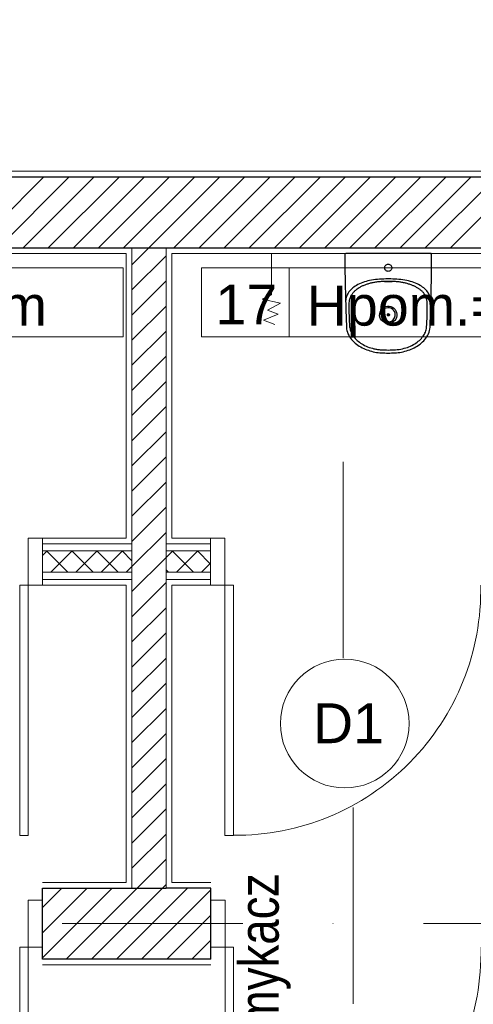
# Model space of a CAD drawing. Header units: metres. Extents: x 10441 to 19716, y -6570 to 1447.
# Tile 40 of 57: x 16454 to 16614, y -3650 to -3304. Entities that reach past the tile are written whole.
import ezdxf
from ezdxf.enums import TextEntityAlignment as Align

# ---------------------------------------------------------------- set-up
doc = ezdxf.new("R2010")
doc.units = ezdxf.units.M
doc.header["$MEASUREMENT"] = 0
doc.linetypes.add('DASHDOT', pattern=[25.4, 12.7, -6.35, 0, -6.35])
for name, color, linetype, lineweight in [('#elektryczne', 8, 'Continuous', 20), ('A_DRZWI', 8, 'Continuous', 5), ('A_HACZE', 8, 'Continuous', 5), ('A_OPISY', 8, 'Continuous', 18), ('A_OSIE', 8, 'Continuous', 13), ('A_OZACZENIE DRZWI', 8, 'Continuous', 13), ('A_OZNACZENIA OKIEN', 8, 'Continuous', 13), ('A_PROJEKTOWANE ŚCIANY MUROWANE NOŚNE', 8, 'Continuous', 30), ('A_SCIANY DZIALOWE', 8, 'Continuous', 15), ('A_SCIANY DZIALOWE GK', 8, 'Continuous', 5), ('A_TABELKI POM.', 8, 'Continuous', 20), ('A_TYNK', 8, 'Continuous', 5), ('A_WYMIARY WEWNETRZNE', 8, 'Continuous', 18), ('A_WYPOSAŻENIE SANITARNE', 8, 'Continuous', 5)]:
    doc.layers.add(name, color=color, linetype=linetype, lineweight=lineweight)
doc.layers.add('A_PPOŻ', color=8, linetype='Continuous')
doc.styles.add('ARIAL', font='arial.ttf')
doc.styles.add('GENERATED_STYLE_2', font='ARIALN.TTF')
doc.styles.add('m1_romans', font='romans.shx', dxfattribs={"width": 0.8})
doc.styles.add('opisy okien', font='txt', dxfattribs={"height": 15})

# ---------------------------------------------------------------- blocks, each defined once
blk = doc.blocks.new('podkład')
at = {"layer": 'A_DRZWI', "color": 8, "ltscale": 2}
for points in [[(12275.03, -1241.7), (12280.03, -1241.7), (12280.03, -1258.2), (12275.03, -1258.2)], [(12344.19, -1241.7), (12339.19, -1241.7), (12339.19, -1258.2), (12344.19, -1258.2)], [(12275.03, -1346.2), (12272.03, -1346.2), (12272.03, -1258.2), (12275.03, -1258.2)], [(12344.19, -1346.2), (12347.19, -1346.2), (12347.19, -1258.2), (12344.19, -1258.2)], [(12275.03, -1368.95), (12280.03, -1368.95), (12280.03, -1385.45), (12275.03, -1385.45)], [(12344.3, -1368.95), (12339.3, -1368.95), (12339.3, -1385.45), (12344.3, -1385.45)], [(12275.03, -1473.45), (12272.03, -1473.45), (12272.03, -1385.45), (12275.03, -1385.45)], [(12344.3, -1473.45), (12347.3, -1473.45), (12347.3, -1385.45), (12344.3, -1385.45)]]:
    blk.add_lwpolyline(points, close=True, dxfattribs=at)
for centre, start, end in [((12347.89, -1259.85), 269.5362, 1.0989), ((12271.33, -1387.11), 178.9011, 270.4638), ((12348, -1387.11), 269.5362, 1.0989)]:
    blk.add_arc(centre, 86.32, start, end, dxfattribs=at)
at = {"layer": 'A_HACZE', "color": 8, "linetype": 'Continuous'}
for p, q in [((12280.58, -1114.7), (12255.58, -1139.7)), ((12289.42, -1114.7), (12264.42, -1139.7)), ((12298.26, -1114.7), (12273.26, -1139.7)), ((12307.1, -1114.7), (12282.1, -1139.7)), ((12315.94, -1114.7), (12290.94, -1139.7)), ((12324.78, -1114.7), (12299.78, -1139.7)), ((12333.61, -1114.7), (12308.61, -1139.7)), ((12342.45, -1114.7), (12311.54, -1145.61)), ((12351.29, -1114.7), (12326.29, -1139.7)), ((12360.13, -1114.7), (12335.13, -1139.7)), ((12368.97, -1114.7), (12343.97, -1139.7)), ((12377.81, -1114.7), (12352.81, -1139.7)), ((12386.65, -1114.7), (12361.65, -1139.7)), ((12395.49, -1114.7), (12370.49, -1139.7)), ((12404.33, -1114.7), (12379.33, -1139.7)), ((12413.16, -1114.7), (12388.16, -1139.7)), ((12422, -1114.7), (12397, -1139.7)), ((12430.84, -1114.7), (12405.84, -1139.7)), ((12439.68, -1114.7), (12414.68, -1139.7)), ((12448.52, -1114.7), (12423.52, -1139.7)), ((12323.54, -1142.45), (12311.54, -1154.45)), ((12323.54, -1151.29), (12311.54, -1163.29)), ((12323.54, -1160.13), (12311.54, -1172.13)), ((12323.54, -1168.96), (12311.54, -1180.96)), ((12323.54, -1177.8), (12311.54, -1189.8)), ((12323.54, -1186.64), (12311.54, -1198.64)), ((12323.54, -1195.48), (12311.54, -1207.48)), ((12323.54, -1204.32), (12311.54, -1216.32)), ((12323.54, -1213.16), (12311.54, -1225.16)), ((12323.54, -1222), (12311.54, -1234)), ((12323.54, -1230.84), (12311.54, -1242.84)), ((12323.54, -1239.68), (12311.54, -1251.68)), ((12281.66, -1246.2), (12280.03, -1247.83)), ((12289.01, -1253.7), (12281.51, -1246.2)), ((12290.5, -1246.2), (12283, -1253.7)), ((12297.85, -1253.7), (12290.35, -1246.2)), ((12299.34, -1246.2), (12291.84, -1253.7)), ((12306.69, -1253.7), (12299.19, -1246.2)), ((12308.18, -1246.2), (12300.68, -1253.7)), ((12311.54, -1249.72), (12308.03, -1246.2)), ((12323.54, -1248.51), (12311.54, -1260.51)), ((12325.86, -1246.2), (12323.54, -1248.51)), ((12333.21, -1253.7), (12325.71, -1246.2)), ((12334.7, -1246.2), (12327.2, -1253.7)), ((12339.19, -1250.85), (12334.54, -1246.2)), ((12311.54, -1251.68), (12309.52, -1253.7)), ((12339.19, -1250.54), (12336.04, -1253.7)), ((12280.17, -1253.7), (12280.03, -1253.56)), ((12324.37, -1253.7), (12323.54, -1252.88)), ((12323.54, -1257.35), (12311.54, -1269.35)), ((12323.54, -1266.19), (12311.54, -1278.19)), ((12323.54, -1275.03), (12311.54, -1287.03)), ((12323.54, -1283.87), (12311.54, -1295.87)), ((12323.54, -1292.71), (12311.54, -1304.71)), ((12323.54, -1301.55), (12311.54, -1313.55)), ((12323.54, -1310.39), (12311.54, -1322.39)), ((12323.54, -1319.22), (12311.54, -1331.22)), ((12323.54, -1328.06), (12311.54, -1340.06)), ((12323.54, -1336.9), (12311.54, -1348.9)), ((12323.54, -1345.74), (12311.54, -1357.74)), ((12323.54, -1354.58), (12288.42, -1389.7)), ((12323.54, -1363.42), (12297.26, -1389.7)), ((12304.59, -1364.7), (12280.03, -1389.25)), ((12295.75, -1364.7), (12280.03, -1380.42)), ((12286.91, -1364.7), (12280.03, -1371.58)), ((12331.1, -1364.7), (12306.1, -1389.7)), ((12339.3, -1365.34), (12314.94, -1389.7)), ((12339.3, -1374.18), (12323.78, -1389.7)), ((12339.3, -1383.02), (12332.62, -1389.7))]:
    blk.add_line(p, q, dxfattribs=at)
at = {"layer": 'A_OSIE', "color": 8, "linetype": 'DASHDOT', "ltscale": 5}
blk.add_line((14256.99, -1377.2), (10108.73, -1377.2), dxfattribs=at)
at = {"layer": 'A_OZACZENIE DRZWI', "color": 8}
for p, q in [((12385.87, -1283.95), (12385.87, -1214.93)), ((12389.3, -1405.41), (12389.3, -1336.38))]:
    blk.add_line(p, q, dxfattribs=at)
at = {"layer": 'A_PROJEKTOWANE ŚCIANY MUROWANE NOŚNE', "color": 8}
for p, q in [((12073.8, -1114.7), (12561.3, -1114.7)), ((12073.8, -1139.7), (12323.54, -1139.7)), ((12323.54, -1139.7), (12561.3, -1139.7)), ((12280.03, -1389.7), (12280.03, -1364.7)), ((12280.03, -1364.7), (12323.54, -1364.7)), ((12339.3, -1364.7), (12323.54, -1364.7)), ((12339.3, -1389.7), (12339.3, -1364.7)), ((12339.3, -1389.7), (12280.03, -1389.7))]:
    blk.add_line(p, q, dxfattribs=at)
at = {"layer": 'A_SCIANY DZIALOWE', "color": 8}
for p, q in [((12311.54, -1139.7), (12311.54, -1364.7)), ((12323.54, -1139.7), (12323.54, -1364.7))]:
    blk.add_line(p, q, dxfattribs=at)
at = {"layer": 'A_SCIANY DZIALOWE GK', "color": 8}
for p, q in [((12280.03, -1243.7), (12311.54, -1243.7)), ((12339.19, -1243.7), (12323.54, -1243.7)), ((12280.03, -1246.2), (12311.54, -1246.2)), ((12339.19, -1246.2), (12323.54, -1246.2)), ((12280.03, -1253.7), (12311.54, -1253.7)), ((12280.03, -1256.2), (12311.54, -1256.2)), ((12339.19, -1253.7), (12323.54, -1253.7)), ((12339.19, -1256.2), (12323.54, -1256.2))]:
    blk.add_line(p, q, dxfattribs=at)
at = {"layer": 'A_TYNK', "color": 8}
for p, q in [((12559.3, -1112.7), (12075.8, -1112.7)), ((12096.3, -1141.7), (12309.54, -1141.7)), ((12309.54, -1141.7), (12309.54, -1241.7)), ((12538.8, -1141.7), (12325.54, -1141.7)), ((12325.54, -1141.7), (12325.54, -1241.7)), ((12309.54, -1241.7), (12280.03, -1241.7)), ((12325.54, -1241.7), (12339.19, -1241.7)), ((12280.03, -1258.2), (12309.54, -1258.2)), ((12309.54, -1258.2), (12309.54, -1362.7)), ((12325.54, -1258.2), (12325.54, -1362.7)), ((12339.19, -1258.2), (12325.54, -1258.2)), ((12280.03, -1362.7), (12309.54, -1362.7)), ((12339.3, -1362.7), (12325.54, -1362.7)), ((12280.03, -1391.7), (12339.3, -1391.7))]:
    blk.add_line(p, q, dxfattribs=at)
at = {"layer": 'A_TYNK', "color": 8, "linetype": 'Continuous'}
for p, q in [((12538.8, -1141.7), (12325.54, -1141.7)), ((12325.54, -1141.7), (12325.54, -1241.7)), ((12325.54, -1241.7), (12339.19, -1241.7)), ((12325.54, -1362.7), (12325.54, -1258.2)), ((12325.54, -1258.2), (12339.19, -1258.2)), ((12339.3, -1362.7), (12325.54, -1362.7))]:
    blk.add_line(p, q, dxfattribs=at)
at = {"layer": 'A_WYMIARY WEWNETRZNE', "color": 8, "linetype": 'Continuous'}
for p, q in [((12111.49, -1146.68), (12308.47, -1146.68)), ((12308.47, -1146.68), (12308.47, -1170.91)), ((12336, -1170.91), (12336, -1146.68)), ((12336, -1146.68), (12532.98, -1146.68)), ((12366.88, -1146.68), (12366.88, -1170.91)), ((12308.47, -1170.91), (12111.49, -1170.91)), ((12532.98, -1170.91), (12336, -1170.91))]:
    blk.add_line(p, q, dxfattribs=at)
blk.add_circle((12386.37, -1306.88), 22.63, dxfattribs=at)
at = {"layer": 'A_WYPOSAŻENIE SANITARNE', "color": 8}
for p, q in [((12360.59, -1141.7), (12360.61, -1156.2)), ((12360.61, -1156.2), (12357.37, -1157.73)), ((12357.37, -1157.73), (12363.75, -1159.07)), ((12363.75, -1159.07), (12359.16, -1161.54)), ((12359.16, -1161.54), (12362.98, -1162.99)), ((12362.98, -1162.99), (12357.82, -1165.12)), ((12357.82, -1165.12), (12361.75, -1166.57))]:
    blk.add_line(p, q, dxfattribs=at)
at = {"layer": 'A_WYPOSAŻENIE SANITARNE', "color": 8, "lineweight": -3}
blk.add_lwpolyline([(12416.66, -1159.4, 0.003397), (12416.87, -1150.8, 0.004605), (12416.95, -1142.2, 0.000026), (12416.95, -1142.15, 0.000026), (12416.95, -1142.1), (12416.95, -1141.9, 0.414251), (12416.75, -1141.7), (12386.73, -1141.7, 0.293591), (12386.41, -1141.9, 0.002795), (12386.41, -1142, 0.000559), (12386.41, -1142.1, 0.000026), (12386.41, -1142.15, 0.000026), (12386.41, -1142.2, 0.004601), (12386.49, -1150.8, 0.003384), (12386.71, -1159.4, 0.000027), (12386.84, -1163.44, 0.000084), (12386.97, -1167.48, 0.000092), (12386.97, -1167.55, 0.000134), (12386.97, -1167.62, 0.099596), (12387.52, -1169.9, 0.068321), (12388.8, -1171.89, 0.054751), (12390.52, -1173.51, 0.041077), (12392.52, -1174.77, 0.0376), (12394.69, -1175.7, 0.034162), (12396.97, -1176.32, 0.037451), (12399.32, -1176.6, 0.011092), (12401.68, -1176.65, 0.011092), (12404.05, -1176.6, 0.037451), (12406.39, -1176.32, 0.034162), (12408.68, -1175.7, 0.0376), (12410.85, -1174.77, 0.041077), (12412.85, -1173.51, 0.054751), (12414.57, -1171.89, 0.068321), (12415.85, -1169.9, 0.099596), (12416.39, -1167.62, 0.000134), (12416.4, -1167.55, 0.000092), (12416.4, -1167.48, 0.000024), (12416.53, -1163.44, 0.000019)], format="xyb", close=True, dxfattribs=at)
blk.add_lwpolyline([(12416.48, -1141.9), (12416.48, -1141.9), (12416.48, -1141.9)], dxfattribs=at)
for points in [[(12400.8, -1145.82, -0.098513), (12401.21, -1145.54, -0.098513), (12401.68, -1145.45)], [(12401.68, -1145.45, -0.098513), (12402.16, -1145.54, -0.098513), (12402.57, -1145.82)], [(12400.8, -1147.58, -0.09847), (12400.53, -1147.18, -0.09847), (12400.43, -1146.7, -0.098269), (12400.53, -1146.22, -0.098534), (12400.8, -1145.82)], [(12401.68, -1147.95, -0.098513), (12401.21, -1147.85, -0.098513), (12400.8, -1147.58)], [(12402.57, -1147.58, -0.098512), (12402.16, -1147.85, -0.098514), (12401.68, -1147.95)], [(12402.57, -1145.82, -0.098534), (12402.84, -1146.22, -0.098269), (12402.93, -1146.7, -0.098471), (12402.84, -1147.18, -0.09847), (12402.57, -1147.58)], [(12400.8, -1150.63, 0.021966), (12397.94, -1150.76, 0.03078), (12395.12, -1151.19, 0.031921), (12392.72, -1151.87, 0.048122), (12390.46, -1152.92, 0.048061), (12388.85, -1154.09, 0.071276), (12387.57, -1155.6, 0.073559), (12386.89, -1157.14, 0.075158), (12386.69, -1158.8)], [(12400.8, -1151.49, 0.001239), (12400.64, -1151.49, 0.001804), (12400.47, -1151.49, 0.001706), (12400.3, -1151.5, 0.001682), (12400.13, -1151.5, 0.003424), (12399.8, -1151.51, 0.003597), (12399.47, -1151.53, 0.00711), (12398.81, -1151.58, 0.007163), (12398.16, -1151.64, 0.014286), (12396.89, -1151.82, 0.015902), (12395.65, -1152.08, 0.015832), (12394.5, -1152.39, 0.018732), (12393.39, -1152.78, 0.018454), (12392.41, -1153.2, 0.022759), (12391.47, -1153.7, 0.022424), (12390.69, -1154.22, 0.027749), (12389.96, -1154.81, 0.014491), (12389.65, -1155.11, 0.016382), (12389.35, -1155.43)], [(12399.85, -1151.51, 0.0013), (12399.88, -1151.52, 0.0012), (12399.9, -1151.52)], [(12399.9, -1151.52, -0.001061), (12399.88, -1151.52, -0.001185), (12399.85, -1151.51)], [(12403.47, -1151.52, -0.03502), (12401.68, -1151.64, -0.03502), (12399.9, -1151.52)], [(12401.68, -1150.63, 0.000372), (12401.24, -1150.63, 0.000249), (12400.8, -1150.63)], [(12401.68, -1151.49, -0.000042), (12401.46, -1151.49, 0.000204), (12401.24, -1151.49, 0.000008), (12401.02, -1151.49, 0.000423), (12400.8, -1151.49)], [(12402.57, -1150.63, 0.000224), (12402.13, -1150.63, 0.000224), (12401.68, -1150.63)], [(12402.56, -1151.49, 0.000423), (12402.34, -1151.49, 0.000008), (12402.12, -1151.49, 0.000204), (12401.9, -1151.49, -0.000042), (12401.68, -1151.49)], [(12414.02, -1155.43, 0.016399), (12413.72, -1155.11, 0.014505), (12413.4, -1154.81, 0.027749), (12412.68, -1154.22, 0.022424), (12411.89, -1153.7, 0.022759), (12410.96, -1153.2, 0.018454), (12409.98, -1152.78, 0.018732), (12408.86, -1152.39, 0.015832), (12407.72, -1152.08, 0.015902), (12406.47, -1151.82, 0.014286), (12405.21, -1151.64, 0.007163), (12404.56, -1151.58, 0.00711), (12403.9, -1151.53, 0.003597), (12403.57, -1151.51, 0.003424), (12403.23, -1151.5, 0.001682), (12403.07, -1151.5, 0.001706), (12402.9, -1151.49, 0.001804), (12402.73, -1151.49, 0.001239), (12402.56, -1151.49)], [(12416.68, -1158.8, 0.075162), (12416.48, -1157.14, 0.073552), (12415.8, -1155.6, 0.071261), (12414.52, -1154.09, 0.048102), (12412.91, -1152.92, 0.048092), (12410.65, -1151.87, 0.031916), (12408.25, -1151.19, 0.030801), (12405.42, -1150.76, 0.021956), (12402.57, -1150.63)], [(12403.52, -1151.51, -0.001247), (12403.49, -1151.52, -0.001147), (12403.47, -1151.52)], [(12403.47, -1151.52, -0.000029), (12403.47, -1151.52, -0.000029), (12403.47, -1151.52)], [(12387.96, -1158.97, -0.076959), (12388.37, -1157.09, -0.085989), (12389.35, -1155.43)], [(12415.41, -1158.97, 0.076821), (12415, -1157.09, 0.08598), (12414.02, -1155.43)], [(12387.95, -1159.53, -0.008833), (12387.95, -1159.25, -0.009851), (12387.96, -1158.97)], [(12415.42, -1159.53, 0.008833), (12415.42, -1159.25, 0.009851), (12415.41, -1158.97)], [(12388.19, -1167.56, -0.008465), (12388.01, -1163.55, -0.006338), (12387.95, -1159.53)], [(12400.75, -1166.09, -1), (12402.62, -1160.31)], [(12400.92, -1160.84, 0.198912), (12399.47, -1162.07, 0.414214), (12400.56, -1165.41, 0.198912), (12402.45, -1165.56)], [(12402.62, -1160.31, -1), (12400.75, -1166.09)], [(12404.17, -1163.2, 0.509525), (12400.92, -1160.84)], [(12415.18, -1167.56, 0.008463), (12415.36, -1163.55, 0.006343), (12415.42, -1159.53)], [(12401.81, -1162.82, 0.198912), (12401.5, -1162.84, 0.414214), (12401.32, -1163.38, 0.198912), (12401.56, -1163.58)], [(12401.38, -1163.2, -0.509525), (12401.78, -1162.91)], [(12401.59, -1163.48, -0.158384), (12401.44, -1163.38, -0.158384), (12401.38, -1163.2)], [(12402.09, -1163.2, -0.078702), (12402.07, -1163.32, -0.198912), (12401.87, -1163.56, -0.198912), (12401.56, -1163.58)], [(12401.98, -1163.2, -0.509525), (12401.59, -1163.48)], [(12401.78, -1162.91, -0.158384), (12401.93, -1163.02, -0.158384), (12401.98, -1163.2)], [(12401.81, -1162.82, -0.158384), (12402.01, -1162.96, -0.158384), (12402.09, -1163.2)], [(12402.45, -1165.56, 0.158384), (12403.69, -1164.66, 0.158384), (12404.17, -1163.2)], [(12388.2, -1167.67, -0.002621), (12388.19, -1167.61, -0.002635), (12388.19, -1167.56)], [(12388.2, -1167.67, 0.07641), (12388.6, -1169.27, 0.056045), (12389.41, -1170.73, 0.056558), (12390.74, -1172.21, 0.042412), (12392.35, -1173.4, 0.044132), (12394.43, -1174.45, 0.036861), (12396.66, -1175.14, 0.019203), (12397.89, -1175.38, 0.018742), (12399.14, -1175.53, 0.018392), (12400.41, -1175.58, 0.001281), (12401.68, -1175.59)], [(12401.68, -1175.59, 0.015061), (12404.21, -1175.51, 0.042568), (12406.71, -1175.14, 0.036875), (12408.94, -1174.45, 0.044128), (12411.02, -1173.4, 0.04242), (12412.62, -1172.21, 0.056535), (12413.96, -1170.73, 0.056066), (12414.77, -1169.27, 0.076403), (12415.17, -1167.67)], [(12415.17, -1167.67, 0.002628), (12415.17, -1167.61, 0.002643), (12415.18, -1167.56)]]:
    blk.add_lwpolyline(points, format="xyb", dxfattribs=at)
at = {"layer": 'A_OZACZENIE DRZWI', "color": 8, "ltscale": 0.1, "style": 'm1_romans', "width": 0.8}
for rotation, p in [(98.4861, (12735.07, -773.13)), (360, (12573.8, -1012.7)), (90, (11565.29, -1150.14)), (90, (11872.29, -1150.14)), (90, (12230.03, -1245.64)), (90, (12385.87, -1249.44)), (90, (11565.29, -1370.89)), (90, (11872.29, -1370.89)), (90, (12230.03, -1370.89)), (90, (12389.3, -1370.89)), (90, (11748.79, -1556.15)), (90, (11986.6, -1556.15)), (90, (12389.3, -1556.15)), (360, (12235.05, -1664.2)), (360, (12235.05, -1880.2)), (90, (11745.78, -2001.94))]:
    blk.add_attdef('SZEROKOSC', text='', height=10, rotation=rotation, dxfattribs=at).set_placement(p, align=Align.BOTTOM_CENTER)
for rotation, p in [(98.4861, (12738.56, -773.47)), (360, (12572.95, -1016.09)), (90, (11568.68, -1150.99)), (90, (11875.68, -1150.99)), (90, (12233.42, -1246.49)), (90, (12389.27, -1250.29)), (90, (11568.68, -1371.74)), (90, (11875.68, -1371.74)), (90, (12233.42, -1371.74)), (90, (12392.69, -1371.74)), (90, (11752.19, -1557)), (90, (11990, -1557)), (90, (12392.69, -1557)), (360, (12234.2, -1667.59)), (360, (12234.2, -1883.59)), (90, (11749.18, -2002.79))]:
    blk.add_attdef('WYSOKOSC', text='', height=10, rotation=rotation, dxfattribs=at).set_placement(p, align=Align.TOP_CENTER)
at = {"layer": 'A_OZNACZENIA OKIEN', "color": 8, "linetype": 'Continuous', "lineweight": 18, "style": 'ARIAL'}
for s, p in [('Hpom.=300 cm', (12148.49, -1167.02)), ('Hpom.=300 cm', (12373, -1167.02)), ('D1', (12375.2, -1313.78))]:
    blk.add_text(s, height=14, dxfattribs=at).set_placement(p)
at = {"layer": 'A_OZNACZENIA OKIEN', "color": 8, "ltscale": 0.1, "style": 'm1_romans', "width": 0.8}
for rotation, p in [(278.8676, (13403.28, -587.56)), (278.8676, (13013.44, -645.27)), (278.8676, (12475.3, -724.92)), (278.8676, (12253.72, -757.72)), (0, (14011.09, -903.42)), (278.8676, (11051.11, -935.72)), (278.8676, (10670.26, -992.09)), (0, (14011.09, -1578.09)), (90, (10823, -2081.55)), (90, (11208, -2081.55)), (90, (11974, -2081.55)), (90, (13179.19, -2081.55)), (90, (13543.19, -2081.55))]:
    blk.add_attdef('WYSOKOSC', text='', height=10, rotation=rotation, dxfattribs=at).set_placement(p, align=Align.TOP_CENTER)
for rotation, p in [(278.8676, (13373.71, -593.04)), (278.8676, (12983.87, -650.74)), (278.8676, (12445.73, -730.4)), (278.8676, (12224.15, -763.19)), (0, (14017.48, -900.03)), (278.8676, (11021.54, -941.2)), (278.8676, (10640.69, -997.57)), (0, (14017.48, -1574.7)), (90, (10819.6, -2080.7)), (90, (11204.6, -2080.7)), (90, (11970.6, -2080.7)), (90, (13175.8, -2080.7)), (90, (13539.8, -2080.7))]:
    blk.add_attdef('SZEROKOSC', text='', height=10, rotation=rotation, dxfattribs=at).set_placement(p, align=Align.BOTTOM_CENTER)
at = {"layer": 'A_PPOŻ', "color": 8, "linetype": 'Continuous', "lineweight": 18, "style": 'GENERATED_STYLE_2'}
blk.add_text('Samozamykacz', height=14, rotation=90, dxfattribs=at).set_placement((12363.15, -1472.83))
at = {"layer": 'A_TABELKI POM.', "color": 8, "linetype": 'Continuous', "lineweight": 18, "style": 'ARIAL'}
blk.add_text('17', height=14, dxfattribs=at).set_placement((12340.88, -1166.57))

msp = doc.modelspace()

# ---------------------------------------------------------------- block references
at = {"layer": '#elektryczne', "color": 8, "linetype": 'Continuous', "lineweight": 18}
msp.add_blockref('podkład', (4182.37, -2244.78), dxfattribs=at)

# ---------------------------------------------------------------- texts
at = {"layer": 'A_OPISY', "color": 0, "lineweight": 13, "insert": (16500.47, -3313.06), "char_height": 15, "width": 229.9369, "attachment_point": 5, "style": 'opisy okien'}
msp.add_mtext('\\pxql;{\\fArial Narrow|b0|i0|c238|p39;h=0,3m}', dxfattribs=at)

doc.saveas('drawing.dxf')
